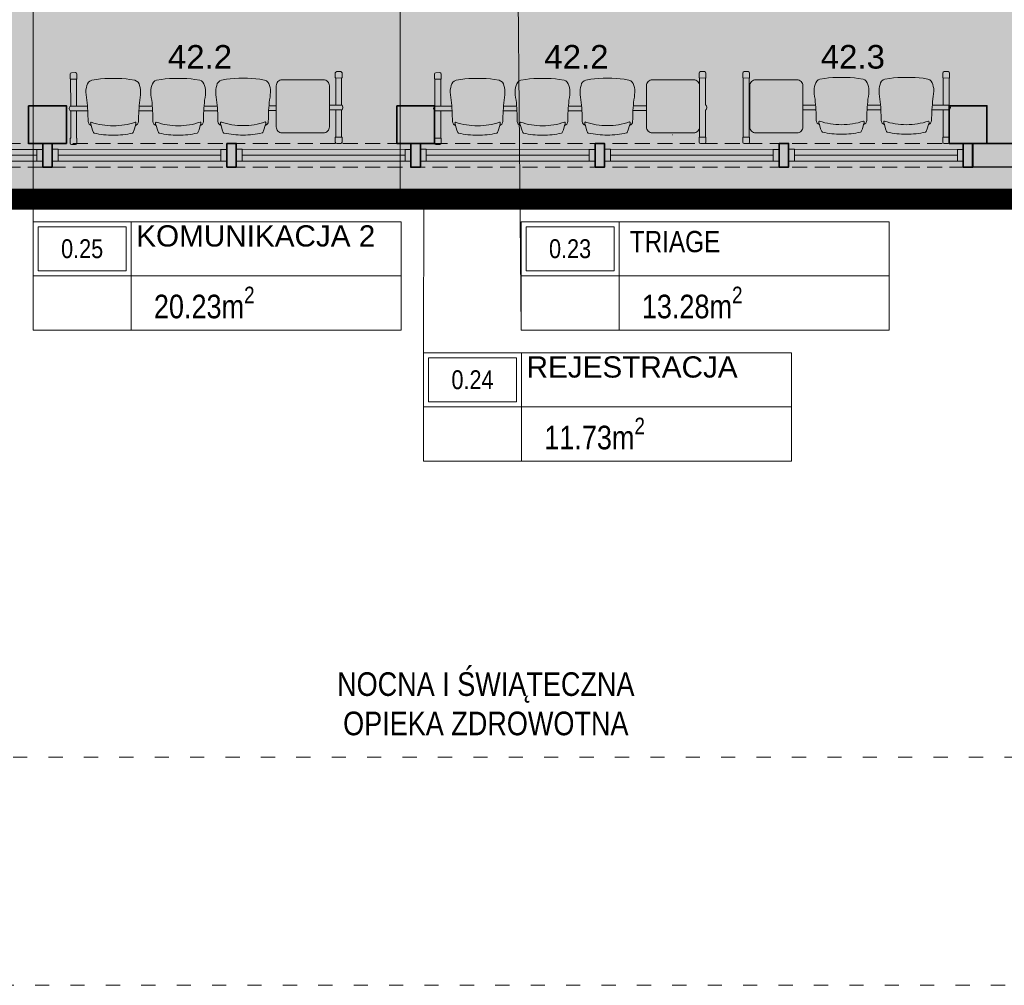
# Model space of a CAD drawing. Header units: millimetres. Extents: x -9409 to 0, y -5353 to 3057.
# Tile 73 of 256: x -6103 to -5268, y -4439 to -3621. Entities that reach past the tile are written whole.
import ezdxf

# ---------------------------------------------------------------- set-up
doc = ezdxf.new("R2010")
doc.units = ezdxf.units.MM
for name, pattern in [('ACAD_ISO02W100', [15, 12, -3]), ('ACAD_ISO03W100', [30, 12, -18]), ('DASHED', [19.05, 12.7, -6.35]), ('DASHED2', [0.375, 0.25, -0.125])]:
    doc.linetypes.add(name, pattern=pattern)
for name, color, linetype, lineweight in [('A-AREA-____-IDEN', 81, 'Continuous', 5), ('A-AREA-IDEN', 7, 'Continuous', 9), ('SQ_HATCH', 140, 'Continuous', 13), ('SQ_ISTN.Ściany', 140, 'Continuous', 35), ('SQ_Nadproża', 112, 'DASHED', 13), ('Sq_Okna', 170, 'Continuous', 9), ('SQ_Opisy', 7, 'Continuous', 18), ('SQ_PROJ.Ściany', 7, 'Continuous', 35), ('SQ_TECHNOLOGIA', 251, 'Continuous', 9), ('SQ_TECHNOLOGIA OPIS', 7, 'Continuous', 9), ('SQ_ZAKRES_OPRACOWANIA', 7, 'ACAD_ISO02W100', 20)]:
    doc.layers.add(name, color=color, linetype=linetype, lineweight=lineweight)
doc.layers.add('sq_sc.kurtynowa', color=4, linetype='Continuous')
doc.styles.add('ARIAL', font='arial.ttf')
doc.styles.add('Arial Narrow_2', font='ARIALN.TTF', dxfattribs={"height": 20})
doc.styles.get("Standard").update_dxf_attribs({"font": 'arial.ttf'})

# ---------------------------------------------------------------- blocks, each defined once
blk = doc.blocks.new('ET_pom_prokocim 1_200 - SZEROKA --4287470-__- 0_00 parter')
at = {"layer": 'A-AREA-____-IDEN'}
blk.add_line((2.943, 0.629), (2.943, -1.377), dxfattribs=at)
blk.add_wipeout([(-3.629, 2.634), (10, 2.634), (10, -1.377), (-3.629, -1.377)])
for p, q in [((-3.629, -1.377), (-3.629, 2.634)), ((-3.629, 2.634), (10, 2.634)), ((0, 0.629), (0, 2.634)), ((10, 2.634), (10, -1.377)), ((-3.629, 0.629), (0, 0.629)), ((0, 0.629), (0, -1.377)), ((10, 0.629), (0, 0.629)), ((10, -1.377), (-3.629, -1.377))]:
    blk.add_line(p, q, dxfattribs=at)
blk.add_lwpolyline([(-3.441, 0.817), (-0.188, 0.817), (-0.188, 2.446), (-3.441, 2.446)], close=True, dxfattribs=at)
blk = doc.blocks.new('stan projektowany')
at = {"layer": 'SQ_HATCH'}
h = blk.add_hatch(dxfattribs=at)
h.set_pattern_fill('ANGLE')
h.set_pattern_definition([(0, (-10464.962, 6233.929), (0, 6.985), [5.08, -1.905]), (90, (-10464.962, 6233.929), (-6.985, 4e-16), [5.08, -1.905])])
h.paths.add_polyline_path([(-15233.14, 8198.65), (-15198.14, 8198.65), (-15176.65, 8198.65), (-15176.65, 8216.15), (-15144.65, 8216.15), (-15144.65, 8147.15), (-15144.65, 7886.15), (-15144.65, 7837.15), (-15144.65, 7734.77), (-15104.65, 7734.77), (-15104.65, 10535.59), (-15737.65, 10535.59), (-15737.65, 10615.59), (-15789.65, 10615.59), (-16075.65, 10615.59), (-16075.65, 9587.27), (-16120.11, 9587.27), (-16120.11, 9436.61), (-16071.65, 9436.61), (-16071.65, 9307.59), (-16259.65, 9307.59), (-16259.65, 8898.65), (-16704.65, 8898.65), (-16704.65, 7768.15), (-16704.65, 7751.82), (-16685.57, 7751.82), (-16685.57, 7130.61), (-16718.15, 7131.63), (-16718.15, 7178.15), (-16999.65, 7178.15), (-16999.65, 7808.15), (-19394.65, 7808.15), (-19394.65, 6211.23), (-19462.48, 6211.23), (-19462.48, 5925.46), (-18509.26, 5925.46), (-18509.26, 6211.23), (-17103.03, 6223.02), (-17103.03, 5881.49), (-15104.65, 5873.27), (-15104.65, 7734.77), (-15144.65, 7734.77), (-15144.65, 7707.15), (-15176.65, 7707.15), (-15176.65, 7706.65), (-15176.65, 7706.65), (-15259.89, 7706.65), (-15259.87, 7706.75), (-15259.87, 7707.15), (-15292.71, 7707.15), (-15292.71, 7696.65), (-15292.7, 7696.65), (-15292.71, 7706.65), (-15297.71, 7706.65), (-15297.7, 7699.45, 0.414214), (-15297.4, 7699.15), (-15296.5, 7699.15, -0.414214), (-15296.2, 7698.85), (-15296.2, 7696.95, 0.527766), (-15295.86, 7696.59, -0.450501), (-15295.27, 7696.07, -0.414104), (-15295.79, 7695.54), (-15295.07, 7695.5), (-15295.79, 7695.54, -0.414323), (-15296.32, 7696.07, -0.409171), (-15295.87, 7696.65, -0.450389), (-15296.2, 7696.95), (-15296.2, 7698.85, 0.414214), (-15296.5, 7699.15), (-15297.4, 7699.15, -0.414214), (-15297.7, 7699.45), (-15297.71, 7706.65), (-15292.71, 7706.65), (-15292.71, 7707.15), (-15259.87, 7707.15), (-15259.87, 7734.77), (-15473.3, 7734.77), (-15473.3, 7771.14, -0.414214), (-15477.3, 7775.14, -1), (-15469.3, 7775.14, -0.414214), (-15473.3, 7771.14), (-15473.3, 7749.3), (-15457.7, 7749.3), (-15457.7, 7760.15), (-15457.96, 7760.19), (-15457.96, 7773.87), (-15457.96, 7787.54), (-15457.7, 7799.3), (-15457.7, 7787.58), (-15431.62, 7791.36, -0.038172), (-15427.99, 7791.64, -0.032853), (-15424.84, 7791.44, -0.057631), (-15419.72, 7790.17, -0.057695), (-15415.53, 7788.02, -0.068919), (-15411.87, 7784.77, -0.070278), (-15409.44, 7780.92, -0.066142), (-15408.18, 7776.69, -0.045653), (-15407.94, 7773.2, -0.032968), (-15408.15, 7770.68, -0.068737), (-15409.44, 7766.28, -0.070278), (-15411.87, 7762.43, -0.068919), (-15415.53, 7759.18, -0.057695), (-15419.72, 7757.03, -0.057631), (-15424.84, 7755.76, -0.032853), (-15427.99, 7755.56, -0.033182), (-15431.15, 7755.77), (-15457.7, 7760.15), (-15457.7, 7749.3), (-15473.3, 7749.3), (-15473.3, 7734.77), (-15259.87, 7734.77), (-15259.87, 7837.15), (-15259.9, 7837.15), (-15259.87, 7837.13), (-15176.65, 7837.15), (-15176.65, 7734.77), (-15144.65, 7734.77), (-15144.65, 7837.15), (-15144.65, 7886.15), (-15176.65, 7886.15), (-15176.65, 8147.15), (-15176.65, 8163.65), (-15198.14, 8163.65), (-15233.14, 8163.65)])
at = {"layer": 'SQ_HATCH', "linetype": 'ByBlock', "true_color": 0x939598}
for points in [[(-15144.65, 6251.23), (-15164.65, 6251.23), (-15164.65, 5928.73), (-15488.65, 5928.73), (-15488.65, 5938.73), (-15498.65, 5938.73), (-15500.65, 5938.73), (-15500.65, 5928.73), (-15748.13, 5928.72), (-15760.13, 5928.72), (-15760.13, 5923.73), (-15760.13, 5913.73), (-15760.13, 5908.73), (-15144.65, 5908.73)], [(-16528.13, 5960.72), (-16560.13, 5960.72), (-16560.13, 5928.72), (-16528.13, 5928.72)], [(-16216.13, 5960.72), (-16248.13, 5960.72), (-16248.13, 5928.72), (-16216.13, 5928.72)], [(-15748.13, 5960.72), (-15780.13, 5960.72), (-15780.13, 5928.72), (-15748.13, 5928.72)]]:
    blk.add_hatch(color=252, dxfattribs=at).paths.add_polyline_path(points)
at = {"layer": 'SQ_Nadproża'}
for p, q in [((-16655.93, 5928.72), (-15768.13, 5928.72)), ((-16655.93, 5908.72), (-15768.13, 5908.72))]:
    blk.add_line(p, q, dxfattribs=at)
at = {"layer": 'Sq_Okna'}
for p, q in [((-16655.93, 5923.72), (-16548.13, 5923.72)), ((-16650.89, 5918.72), (-16553.13, 5918.72)), ((-16540.13, 5923.73), (-16397.13, 5923.72)), ((-16535.13, 5918.73), (-16397.13, 5918.72)), ((-16384.13, 5923.73), (-16241.13, 5923.72)), ((-16379.13, 5918.73), (-16241.13, 5918.72)), ((-16228.13, 5923.73), (-16085.13, 5923.72)), ((-16223.13, 5918.73), (-16085.13, 5918.72)), ((-16072.13, 5923.73), (-15929.13, 5923.72)), ((-16067.13, 5918.73), (-15929.13, 5918.72)), ((-15916.13, 5923.73), (-15773.13, 5923.72)), ((-15911.13, 5918.73), (-15773.13, 5918.72)), ((-16548.13, 5913.72), (-16656.15, 5913.72)), ((-16397.13, 5913.72), (-16540.13, 5913.73)), ((-16241.13, 5913.72), (-16384.13, 5913.73)), ((-16085.13, 5913.72), (-16228.13, 5913.73)), ((-15929.13, 5913.72), (-16072.13, 5913.73)), ((-15773.13, 5913.72), (-15916.13, 5913.73))]:
    blk.add_line(p, q, dxfattribs=at)
for points in [[(-16548.13, 5913.72), (-16553.13, 5913.72), (-16553.13, 5923.72), (-16548.13, 5923.72), (-16548.13, 5913.72)], [(-16535.13, 5913.73), (-16540.13, 5913.73), (-16540.13, 5923.73), (-16535.13, 5923.73), (-16535.13, 5913.73)], [(-16392.13, 5913.72), (-16397.13, 5913.72), (-16397.13, 5923.72), (-16392.13, 5923.72), (-16392.13, 5913.72)], [(-16379.13, 5913.73), (-16384.13, 5913.73), (-16384.13, 5923.73), (-16379.13, 5923.73), (-16379.13, 5913.73)], [(-16236.13, 5913.72), (-16241.13, 5913.72), (-16241.13, 5923.72), (-16236.13, 5923.72), (-16236.13, 5913.72)], [(-16223.13, 5913.73), (-16228.13, 5913.73), (-16228.13, 5923.73), (-16223.13, 5923.73), (-16223.13, 5913.73)], [(-16080.13, 5913.72), (-16085.13, 5913.72), (-16085.13, 5923.72), (-16080.13, 5923.72), (-16080.13, 5913.72)], [(-16067.13, 5913.73), (-16072.13, 5913.73), (-16072.13, 5923.73), (-16067.13, 5923.73), (-16067.13, 5913.73)], [(-15924.13, 5913.72), (-15929.13, 5913.72), (-15929.13, 5923.72), (-15924.13, 5923.72), (-15924.13, 5913.72)], [(-15911.13, 5913.73), (-15916.13, 5913.73), (-15916.13, 5923.73), (-15911.13, 5923.73), (-15911.13, 5913.73)], [(-15768.13, 5913.72), (-15773.13, 5913.72), (-15773.13, 5923.72), (-15768.13, 5923.72), (-15768.13, 5913.72)]]:
    blk.add_lwpolyline(points, dxfattribs=at)
at = {"layer": 'SQ_PROJ.Ściany', "lineweight": 30}
blk.add_lwpolyline([(-15144.65, 6251.23), (-15144.65, 5908.73), (-15760.15, 5908.73), (-15760.15, 5928.72)], dxfattribs=at)
at = {"layer": 'SQ_PROJ.Ściany'}
for points in [[(-16560.13, 5960.72), (-16528.13, 5960.72), (-16528.13, 5928.72), (-16560.13, 5928.72)], [(-16248.13, 5960.72), (-16216.13, 5960.72), (-16216.13, 5928.72), (-16248.13, 5928.72)], [(-15780.13, 5960.72), (-15748.13, 5960.72), (-15748.13, 5928.72), (-15780.13, 5928.72)], [(-15748.13, 5960.72), (-15780.13, 5960.72), (-15780.13, 5928.72), (-15748.13, 5928.72)], [(-16548.13, 5928.72), (-16540.13, 5928.72), (-16540.13, 5908.72), (-16548.13, 5908.72)], [(-16392.13, 5928.72), (-16384.13, 5928.72), (-16384.13, 5908.72), (-16392.13, 5908.72)], [(-16236.13, 5928.72), (-16228.13, 5928.72), (-16228.13, 5908.72), (-16236.13, 5908.72)], [(-16080.13, 5928.72), (-16072.13, 5928.72), (-16072.13, 5908.72), (-16080.13, 5908.72)], [(-15924.13, 5928.72), (-15916.13, 5928.72), (-15916.13, 5908.72), (-15924.13, 5908.72)], [(-15768.13, 5928.72), (-15760.13, 5928.72), (-15760.13, 5908.72), (-15768.13, 5908.72)]]:
    blk.add_lwpolyline(points, close=True, dxfattribs=at)
blk.add_lwpolyline([(-15500.65, 5928.73), (-15748.13, 5928.72)], dxfattribs=at)
at = {"layer": 'sq_sc.kurtynowa'}
for p in [(-16544.13, 5908.72), (-16388.13, 5908.72), (-16232.13, 5908.72), (-16076.13, 5908.72), (-15920.13, 5908.72), (-15764.13, 5908.72)]:
    blk.add_point(p, dxfattribs=at)
at = {"layer": 'SQ_ZAKRES_OPRACOWANIA', "color": 251, "linetype": 'DASHED2', "ltscale": 100, "true_color": 0x636466, "const_width": 18}
blk.add_lwpolyline([(-15104.65, 10541.71), (-15104.65, 7946.16), (-14458.39, 7942.46), (-14458.39, 5881.49), (-17103.03, 5881.49), (-17103.03, 6223.02), (-18509.26, 6211.23), (-18509.26, 5925.46), (-19462.48, 5925.46), (-19462.48, 6211.23), (-19394.65, 6211.23), (-19394.65, 7808.15), (-16999.65, 7808.15), (-16999.65, 7178.15), (-16704.65, 7178.15), (-16704.65, 7768.15), (-16704.65, 8898.65), (-16259.65, 8898.65), (-16259.65, 9307.59), (-16071.65, 9307.59), (-16071.65, 9436.61)], dxfattribs=at)
blk = doc.blocks.new('ławki 3 osobowe')
at = {"layer": 'SQ_TECHNOLOGIA'}
for p, q in [((79.43, 3855.43), (84.33, 3855.45)), ((101.39, 3855.17), (97.29, 3854.44)), ((104.64, 3855.53), (101.39, 3855.17)), ((108.25, 3855.8), (104.64, 3855.53)), ((111.9, 3855.95), (108.25, 3855.8)), ((115.54, 3855.94), (111.9, 3855.95)), ((115.55, 3855.94), (119.19, 3855.95)), ((119.19, 3855.95), (122.84, 3855.81)), ((122.84, 3855.81), (126.46, 3855.54)), ((126.46, 3855.54), (129.71, 3855.18)), ((129.71, 3855.18), (133.8, 3854.44)), ((156.39, 3855.18), (152.29, 3854.45)), ((159.64, 3855.54), (156.39, 3855.18)), ((163.25, 3855.82), (159.64, 3855.54)), ((166.9, 3855.96), (163.25, 3855.82)), ((170.54, 3855.95), (166.9, 3855.96)), ((170.55, 3855.95), (174.19, 3855.96)), ((174.19, 3855.96), (177.84, 3855.82)), ((177.84, 3855.82), (181.46, 3855.55)), ((181.46, 3855.55), (184.71, 3855.19)), ((184.71, 3855.19), (188.8, 3854.45)), ((211.39, 3855.31), (207.3, 3854.57)), ((214.64, 3855.67), (211.39, 3855.31)), ((218.26, 3855.94), (214.64, 3855.67)), ((221.91, 3856.09), (218.26, 3855.94)), ((225.55, 3856.07), (221.91, 3856.09)), ((225.56, 3856.07), (229.2, 3856.09)), ((229.2, 3856.09), (232.85, 3855.95)), ((232.85, 3855.95), (236.46, 3855.68)), ((236.46, 3855.68), (239.72, 3855.32)), ((239.72, 3855.32), (243.81, 3854.58)), ((308.58, 3856.34), (303.68, 3856.35)), ((92.42, 3846.44), (92.74, 3848.24)), ((93.2, 3849.9), (92.74, 3848.24)), ((137.9, 3849.91), (138.35, 3848.25)), ((138.68, 3846.45), (138.35, 3848.25)), ((147.42, 3846.45), (147.74, 3848.25)), ((148.2, 3849.91), (147.74, 3848.25)), ((192.9, 3849.92), (193.35, 3848.26)), ((193.68, 3846.46), (193.35, 3848.26)), ((202.42, 3846.58), (202.75, 3848.38)), ((203.21, 3850.04), (202.75, 3848.38)), ((247.9, 3850.05), (248.36, 3848.39)), ((248.69, 3846.59), (248.36, 3848.39)), ((79.44, 3828.43), (79.44, 3832.41)), ((95.95, 3816.47), (96.85, 3816.01)), ((96.85, 3816.01), (97.89, 3812.27)), ((134.26, 3816.01), (133.22, 3812.28)), ((135.16, 3816.47), (134.26, 3816.01)), ((150.95, 3816.48), (151.85, 3816.02)), ((151.85, 3816.02), (152.89, 3812.28)), ((189.26, 3816.02), (188.22, 3812.29)), ((190.16, 3816.48), (189.26, 3816.02)), ((205.96, 3816.6), (206.86, 3816.14)), ((206.86, 3816.14), (207.9, 3812.41)), ((244.26, 3816.15), (243.23, 3812.42)), ((245.16, 3816.61), (244.26, 3816.15)), ((84.34, 3805.41), (79.31, 3805.38)), ((97.89, 3812.27), (98.78, 3810.06)), ((115.6, 3807.86), (115.51, 3807.86)), ((133.22, 3812.28), (132.33, 3810.06)), ((152.89, 3812.28), (153.78, 3810.07)), ((170.6, 3807.87), (170.51, 3807.87)), ((188.22, 3812.29), (187.33, 3810.07)), ((207.9, 3812.41), (208.79, 3810.2)), ((225.61, 3807.99), (225.52, 3807.99)), ((243.23, 3812.42), (242.34, 3810.2)), ((280.62, 3808.12), (280.52, 3808.12)), ((303.69, 3806.31), (308.72, 3806.29))]:
    blk.add_line(p, q, dxfattribs=at)
for points in [[(78.22, 3830.43), (78.22, 3830.76), (78.92, 3832.42), (79.44, 3832.42), (79.43, 3855.43), (79.17, 3855.51), (79.01, 3855.66), (79.02, 3859.75, -0.361625), (80.17, 3860.86), (83.57, 3860.87, -0.365139), (84.73, 3859.73), (84.74, 3855.66), (84.58, 3855.51), (84.33, 3855.45), (84.34, 3832.41)], [(309.81, 3831.34), (309.81, 3831.67), (309.1, 3833.33), (308.58, 3833.33), (308.58, 3856.34), (308.85, 3856.42), (309, 3856.57), (308.99, 3860.66, 0.361625), (307.84, 3861.77), (304.44, 3861.77, 0.365139), (303.28, 3860.64), (303.28, 3856.57), (303.44, 3856.42), (303.68, 3856.35), (303.68, 3833.31)], [(78.22, 3830.42), (78.22, 3830.09), (78.92, 3828.43), (79.44, 3828.43), (79.44, 3805.42), (79.18, 3805.34), (79.02, 3805.19), (79.03, 3801.1, 0.361625), (80.18, 3799.99), (83.58, 3799.99, 0.365139), (84.74, 3801.12), (84.75, 3805.19), (84.59, 3805.34), (84.34, 3805.41), (84.34, 3828.43)], [(309.81, 3831.33), (309.81, 3831), (309.1, 3829.33), (308.59, 3829.33), (308.59, 3806.33), (308.86, 3806.25), (309.01, 3806.1), (309, 3802.01, -0.361625), (307.85, 3800.89), (304.45, 3800.89, -0.365139), (303.29, 3802.03), (303.29, 3806.1), (303.45, 3806.25), (303.69, 3806.31), (303.68, 3829.33)], [(96.85, 3816.01, -0.297014), (94.18, 3819.41)], [(96.85, 3816.01), (96.41, 3817.41, -0.155813), (96.42, 3818.48), (96.5, 3818.71), (96.59, 3818.83, -0.349321), (96.91, 3818.92, 0.081607), (115.53, 3815.88)], [(134.26, 3816.01), (134.7, 3817.42, 0.155813), (134.69, 3818.48), (134.61, 3818.72), (134.52, 3818.83, 0.349321), (134.2, 3818.92, -0.081607), (115.57, 3815.88)], [(134.26, 3816.01, 0.297014), (136.93, 3819.42)], [(151.85, 3816.02, -0.297014), (149.18, 3819.42)], [(151.85, 3816.02), (151.41, 3817.42, -0.155813), (151.42, 3818.49), (151.5, 3818.72), (151.59, 3818.84, -0.349321), (151.91, 3818.93, 0.081607), (170.53, 3815.89)], [(189.26, 3816.02), (189.7, 3817.43, 0.155813), (189.69, 3818.49), (189.61, 3818.73), (189.52, 3818.84, 0.349321), (189.2, 3818.93, -0.081607), (170.57, 3815.89)], [(189.26, 3816.02, 0.297014), (191.93, 3819.43)], [(206.86, 3816.14, -0.297014), (204.19, 3819.55)], [(206.86, 3816.14), (206.42, 3817.55, -0.155813), (206.42, 3818.61), (206.51, 3818.85), (206.6, 3818.96, -0.349321), (206.92, 3819.05, 0.081607), (225.54, 3816.02)], [(244.26, 3816.15), (244.7, 3817.56, 0.155813), (244.7, 3818.62), (244.61, 3818.85), (244.52, 3818.97, 0.349321), (244.2, 3819.06, -0.081607), (225.58, 3816.02)], [(244.26, 3816.15, 0.297014), (246.93, 3819.56)]]:
    blk.add_lwpolyline(points, format="xyb", dxfattribs=at)
blk.add_lwpolyline([(258.64, 3814.83), (258.64, 3849.83, -0.414214), (263.64, 3854.83), (298.64, 3854.84, -0.414214), (303.64, 3849.84), (303.64, 3814.84, -0.414214), (298.64, 3809.84), (263.64, 3809.83, -0.414214)], format="xyb", close=True, dxfattribs=at)
for points in [[(93.63, 3832.41), (79.44, 3832.41)], [(148.63, 3832.42), (137.48, 3832.42)], [(203.63, 3832.55), (192.48, 3832.54)], [(258.64, 3832.67), (247.49, 3832.67)], [(79.44, 3828.43), (93.9, 3828.43)], [(137.2, 3828.44), (148.9, 3828.44)], [(192.21, 3828.56), (203.91, 3828.57)], [(247.22, 3828.69), (258.64, 3828.69)]]:
    blk.add_lwpolyline(points, dxfattribs=at)
for centre, radius, start, end in [((129.04, 3844.98), 36.65, 177.7184, 191.53454), ((98.69, 3849.06), 5.56, 104.59755, 171.24916), ((132.4, 3849.06), 5.56, 8.77261, 75.42422), ((102.06, 3844.98), 36.65, 348.48723, 2.30337), ((184.04, 3844.99), 36.65, 177.7184, 191.53454), ((153.69, 3849.07), 5.56, 104.59755, 171.24916), ((187.4, 3849.08), 5.56, 8.77261, 75.42422), ((157.06, 3844.99), 36.65, 348.48723, 2.30337), ((239.04, 3845.12), 36.65, 177.7184, 191.53454), ((208.7, 3849.2), 5.56, 104.59755, 171.24916), ((242.41, 3849.2), 5.56, 8.77261, 75.42422), ((212.07, 3845.12), 36.65, 348.48723, 2.30337), ((-81.8, 3818.4), 175.99, 0.32802, 6.27967), ((312.91, 3818.48), 175.99, 173.7421, 179.69375), ((-26.8, 3818.41), 175.99, 0.32802, 6.27967), ((367.91, 3818.49), 175.99, 173.7421, 179.69375), ((28.2, 3818.54), 175.99, 0.32802, 6.27967), ((422.92, 3818.62), 175.99, 173.7421, 179.69375), ((99.68, 3810.56), 1.03, 209.1863, 251.22411), ((115.07, 3880.2), 72.34, 257.44861, 270.34577), ((116.01, 3880.2), 72.34, 269.676, 282.57316), ((131.43, 3810.57), 1.03, 288.79766, 330.83547), ((154.68, 3810.57), 1.03, 209.1863, 251.22411), ((170.07, 3880.21), 72.34, 257.44861, 270.34577), ((171.01, 3880.21), 72.34, 269.676, 282.57316), ((186.43, 3810.58), 1.03, 288.79766, 330.83547), ((209.69, 3810.7), 1.03, 209.1863, 251.22411), ((225.08, 3880.34), 72.34, 257.44861, 270.34577), ((226.02, 3880.34), 72.34, 269.676, 282.57316), ((241.43, 3810.71), 1.03, 288.79766, 330.83547)]:
    blk.add_arc(centre, radius, start, end, dxfattribs=at)
blk = doc.blocks.new('ławka 3 osobowa')
at = {"layer": 'SQ_TECHNOLOGIA'}
for p, q in [((-229.3, 3855.43), (-224.39, 3855.45)), ((-207.34, 3855.17), (-211.44, 3854.44)), ((-204.09, 3855.53), (-207.34, 3855.17)), ((-200.48, 3855.8), (-204.09, 3855.53)), ((-196.83, 3855.95), (-200.48, 3855.8)), ((-193.19, 3855.94), (-196.83, 3855.95)), ((-193.18, 3855.94), (-189.54, 3855.95)), ((-189.54, 3855.95), (-185.88, 3855.81)), ((-185.88, 3855.81), (-182.27, 3855.54)), ((-182.27, 3855.54), (-179.02, 3855.18)), ((-179.02, 3855.18), (-174.93, 3854.44)), ((-152.34, 3855.18), (-156.44, 3854.45)), ((-149.09, 3855.54), (-152.34, 3855.18)), ((-145.48, 3855.82), (-149.09, 3855.54)), ((-141.83, 3855.96), (-145.48, 3855.82)), ((-138.19, 3855.95), (-141.83, 3855.96)), ((-138.18, 3855.95), (-134.54, 3855.96)), ((-134.54, 3855.96), (-130.88, 3855.82)), ((-130.88, 3855.82), (-127.27, 3855.55)), ((-127.27, 3855.55), (-124.02, 3855.19)), ((-124.02, 3855.19), (-119.93, 3854.45)), ((-97.34, 3855.31), (-101.43, 3854.57)), ((-94.09, 3855.67), (-97.34, 3855.31)), ((-90.47, 3855.94), (-94.09, 3855.67)), ((-86.82, 3856.09), (-90.47, 3855.94)), ((-83.18, 3856.07), (-86.82, 3856.09)), ((-83.17, 3856.07), (-79.53, 3856.09)), ((-79.53, 3856.09), (-75.88, 3855.95)), ((-75.88, 3855.95), (-72.26, 3855.68)), ((-72.26, 3855.68), (-69.01, 3855.32)), ((-69.01, 3855.32), (-64.92, 3854.58)), ((0.26, 3856.34), (-4.64, 3856.35)), ((-216.31, 3846.44), (-215.98, 3848.24)), ((-215.53, 3849.9), (-215.98, 3848.24)), ((-170.83, 3849.91), (-170.38, 3848.25)), ((-170.05, 3846.45), (-170.38, 3848.25)), ((-161.31, 3846.45), (-160.98, 3848.25)), ((-160.53, 3849.91), (-160.98, 3848.25)), ((-115.83, 3849.92), (-115.38, 3848.26)), ((-115.05, 3846.46), (-115.38, 3848.26)), ((-106.3, 3846.58), (-105.98, 3848.38)), ((-105.52, 3850.04), (-105.98, 3848.38)), ((-60.83, 3850.05), (-60.37, 3848.39)), ((-60.04, 3846.59), (-60.37, 3848.39)), ((-212.78, 3816.47), (-211.88, 3816.01)), ((-211.88, 3816.01), (-210.84, 3812.27)), ((-174.47, 3816.01), (-175.51, 3812.28)), ((-173.57, 3816.47), (-174.47, 3816.01)), ((-157.78, 3816.48), (-156.88, 3816.02)), ((-156.88, 3816.02), (-155.84, 3812.28)), ((-119.47, 3816.02), (-120.51, 3812.29)), ((-118.57, 3816.48), (-119.47, 3816.02)), ((-102.77, 3816.6), (-101.87, 3816.14)), ((-101.87, 3816.14), (-100.83, 3812.41)), ((-64.46, 3816.15), (-65.5, 3812.42)), ((-63.56, 3816.61), (-64.46, 3816.15)), ((-210.84, 3812.27), (-209.95, 3810.06)), ((-175.51, 3812.28), (-176.4, 3810.06)), ((-155.84, 3812.28), (-154.95, 3810.07)), ((-120.51, 3812.29), (-121.4, 3810.07)), ((-100.83, 3812.41), (-99.94, 3810.2)), ((-65.5, 3812.42), (-66.39, 3810.2)), ((-4.63, 3806.31), (0.4, 3806.29))]:
    blk.add_line(p, q, dxfattribs=at)
for points in [[(-230.51, 3830.43), (-230.51, 3830.76), (-229.8, 3832.42), (-229.29, 3832.42), (-229.3, 3855.43), (-229.56, 3855.51), (-229.72, 3855.66), (-229.71, 3859.75, -0.361625), (-228.56, 3860.86), (-225.16, 3860.87, -0.365139), (-224, 3859.73), (-223.99, 3855.66), (-224.15, 3855.51), (-224.39, 3855.45), (-224.39, 3832.41)], [(1.48, 3831.34), (1.48, 3831.67), (0.78, 3833.31), (0.26, 3833.31), (0.26, 3856.34), (0.52, 3856.42), (0.68, 3856.57), (0.67, 3860.66, 0.361625), (-0.48, 3861.77), (-3.88, 3861.77, 0.365139), (-5.04, 3860.64), (-5.04, 3856.57), (-4.89, 3856.42), (-4.64, 3856.35), (-4.64, 3833.31)], [(-230.51, 3830.42), (-230.51, 3830.09), (-229.8, 3828.43), (-229.29, 3828.43), (-229.29, 3805.42), (-229.55, 3805.34), (-229.71, 3805.19), (-229.7, 3801.1, 0.361625), (-228.55, 3799.99), (-225.15, 3799.99, 0.365139), (-223.98, 3801.12), (-223.98, 3805.19), (-224.14, 3805.34), (-224.38, 3805.41), (-224.39, 3828.43)], [(1.48, 3831.33), (1.48, 3831), (0.78, 3829.33), (0.26, 3829.33), (0.27, 3806.33), (0.53, 3806.25), (0.69, 3806.1), (0.68, 3802.01, -0.361625), (-0.47, 3800.89), (-3.87, 3800.89, -0.365139), (-5.03, 3802.03), (-5.04, 3806.1), (-4.88, 3806.25), (-4.63, 3806.31), (-4.64, 3829.33)], [(-211.88, 3816.01, -0.297014), (-214.55, 3819.41)], [(-211.88, 3816.01), (-212.32, 3817.41, -0.155813), (-212.31, 3818.48), (-212.23, 3818.71), (-212.14, 3818.83, -0.349321), (-211.82, 3818.92, 0.081607), (-193.19, 3815.88)], [(-174.47, 3816.01), (-174.03, 3817.42, 0.155813), (-174.04, 3818.48), (-174.12, 3818.72), (-174.21, 3818.83, 0.349321), (-174.53, 3818.92, -0.081607), (-193.15, 3815.88)], [(-174.47, 3816.01, 0.297014), (-171.8, 3819.42)], [(-156.88, 3816.02, -0.297014), (-159.55, 3819.42)], [(-156.88, 3816.02), (-157.32, 3817.42, -0.155813), (-157.31, 3818.49), (-157.23, 3818.72), (-157.14, 3818.84, -0.349321), (-156.82, 3818.93, 0.081607), (-138.19, 3815.89)], [(-119.47, 3816.02), (-119.03, 3817.43, 0.155813), (-119.04, 3818.49), (-119.12, 3818.73), (-119.21, 3818.84, 0.349321), (-119.53, 3818.93, -0.081607), (-138.15, 3815.89)], [(-119.47, 3816.02, 0.297014), (-116.8, 3819.43)], [(-101.87, 3816.14, -0.297014), (-104.54, 3819.55)], [(-101.87, 3816.14), (-102.31, 3817.55, -0.155813), (-102.31, 3818.61), (-102.22, 3818.85), (-102.13, 3818.96, -0.349321), (-101.81, 3819.05, 0.081607), (-83.19, 3816.02)], [(-64.46, 3816.15), (-64.02, 3817.56, 0.155813), (-64.03, 3818.62), (-64.12, 3818.85), (-64.21, 3818.97, 0.349321), (-64.52, 3819.06, -0.081607), (-83.15, 3816.02)], [(-64.46, 3816.15, 0.297014), (-61.8, 3819.56)]]:
    blk.add_lwpolyline(points, format="xyb", dxfattribs=at)
blk.add_lwpolyline([(-55.09, 3814.83), (-55.09, 3849.83, -0.414214), (-50.09, 3854.83), (-15.09, 3854.84, -0.414214), (-10.09, 3849.84), (-10.09, 3814.84, -0.414214), (-15.08, 3809.84), (-50.08, 3809.83, -0.414214)], format="xyb", close=True, dxfattribs=at)
for points in [[(-215.1, 3832.41), (-229.29, 3832.41)], [(-160.1, 3832.42), (-171.25, 3832.42)], [(-105.1, 3832.55), (-116.25, 3832.54)], [(-55.09, 3832.67), (-61.24, 3832.67)], [(0.78, 3833.31), (-10.09, 3833.31)], [(-229.29, 3828.43), (-214.83, 3828.43)], [(-171.52, 3828.44), (-159.83, 3828.44)], [(-116.52, 3828.56), (-104.82, 3828.57)], [(-61.51, 3828.69), (-55.09, 3828.69)], [(0.78, 3829.33), (-10.09, 3829.33)], [(-9.64, 3829.33), (-9.64, 3829.33)]]:
    blk.add_lwpolyline(points, dxfattribs=at)
for centre, radius, start, end in [((-179.69, 3844.98), 36.65, 177.7184, 191.53454), ((-210.04, 3849.06), 5.56, 104.59755, 171.24916), ((-176.33, 3849.06), 5.56, 8.77261, 75.42422), ((-206.67, 3844.98), 36.65, 348.48723, 2.30337), ((-124.69, 3844.99), 36.65, 177.7184, 191.53454), ((-155.04, 3849.07), 5.56, 104.59755, 171.24916), ((-121.33, 3849.08), 5.56, 8.77261, 75.42422), ((-151.67, 3844.99), 36.65, 348.48723, 2.30337), ((-69.68, 3845.12), 36.65, 177.7184, 191.53454), ((-100.03, 3849.2), 5.56, 104.59755, 171.24916), ((-66.32, 3849.2), 5.56, 8.77261, 75.42422), ((-96.66, 3845.12), 36.65, 348.48723, 2.30337), ((-390.53, 3818.4), 175.99, 0.32802, 6.27967), ((4.18, 3818.48), 175.99, 173.7421, 179.69375), ((-335.53, 3818.41), 175.99, 0.32802, 6.27967), ((59.18, 3818.49), 175.99, 173.7421, 179.69375), ((-280.53, 3818.54), 175.99, 0.32802, 6.27967), ((114.19, 3818.62), 175.99, 173.7421, 179.69375), ((-209.04, 3810.56), 1.03, 209.1863, 251.22411), ((-193.66, 3880.2), 72.34, 257.44861, 270.34577), ((-192.72, 3880.2), 72.34, 269.676, 282.57316), ((-177.3, 3810.57), 1.03, 288.79766, 330.83547), ((-154.04, 3810.57), 1.03, 209.1863, 251.22411), ((-138.66, 3880.21), 72.34, 257.44861, 270.34577), ((-137.72, 3880.21), 72.34, 269.676, 282.57316), ((-122.3, 3810.58), 1.03, 288.79766, 330.83547), ((-99.04, 3810.7), 1.03, 209.1863, 251.22411), ((-83.65, 3880.34), 72.34, 257.44861, 270.34577), ((-82.71, 3880.34), 72.34, 269.676, 282.57316), ((-67.3, 3810.71), 1.03, 288.79766, 330.83547)]:
    blk.add_arc(centre, radius, start, end, dxfattribs=at)
blk = doc.blocks.new('WYPOSAŻENIE')
at = {"layer": 'SQ_TECHNOLOGIA'}
for p, q in [((7681.25, -3670.12), (7676.34, -3670.11)), ((7745.45, -3670.41), (7741.35, -3671.14)), ((7748.7, -3670.05), (7745.45, -3670.41)), ((7752.31, -3669.78), (7748.7, -3670.05)), ((7755.96, -3669.63), (7752.31, -3669.78)), ((7759.6, -3669.64), (7755.96, -3669.63)), ((7759.61, -3669.64), (7763.25, -3669.63)), ((7763.25, -3669.63), (7766.91, -3669.77)), ((7766.91, -3669.77), (7770.52, -3670.04)), ((7770.52, -3670.04), (7773.77, -3670.4)), ((7773.77, -3670.4), (7777.86, -3671.14)), ((7800.45, -3670.4), (7796.35, -3671.13)), ((7803.7, -3670.03), (7800.45, -3670.4)), ((7807.31, -3669.76), (7803.7, -3670.03)), ((7810.96, -3669.62), (7807.31, -3669.76)), ((7814.6, -3669.63), (7810.96, -3669.62)), ((7814.61, -3669.63), (7818.25, -3669.62)), ((7818.25, -3669.62), (7821.91, -3669.76)), ((7821.91, -3669.76), (7825.52, -3670.03)), ((7825.52, -3670.03), (7828.77, -3670.39)), ((7828.77, -3670.39), (7832.86, -3671.13)), ((7850.73, -3670.12), (7845.82, -3670.11)), ((7736.48, -3679.14), (7736.81, -3677.34)), ((7737.26, -3675.68), (7736.81, -3677.34)), ((7781.96, -3675.67), (7782.41, -3677.33)), ((7782.74, -3679.13), (7782.41, -3677.33)), ((7791.48, -3679.13), (7791.81, -3677.33)), ((7792.26, -3675.67), (7791.81, -3677.33)), ((7836.96, -3675.66), (7837.41, -3677.32)), ((7837.74, -3679.12), (7837.41, -3677.32)), ((7850.73, -3697.13), (7850.72, -3693.15)), ((7740.01, -3709.11), (7740.91, -3709.57)), ((7740.91, -3709.57), (7741.95, -3713.31)), ((7778.32, -3709.57), (7777.28, -3713.3)), ((7779.22, -3709.11), (7778.32, -3709.57)), ((7795.01, -3709.1), (7795.91, -3709.56)), ((7795.91, -3709.56), (7796.95, -3713.3)), ((7833.32, -3709.56), (7832.28, -3713.29)), ((7834.22, -3709.1), (7833.32, -3709.56)), ((7676.35, -3720.15), (7681.39, -3720.18)), ((7741.95, -3713.31), (7742.84, -3715.52)), ((7759.57, -3717.72), (7759.66, -3717.72)), ((7777.28, -3713.3), (7776.39, -3715.52)), ((7796.95, -3713.3), (7797.84, -3715.51)), ((7814.57, -3717.71), (7814.66, -3717.71)), ((7832.28, -3713.29), (7831.39, -3715.5)), ((7845.83, -3720.15), (7850.87, -3720.18))]:
    blk.add_line(p, q, dxfattribs=at)
for points in [[(7681.25, -3697.13), (7681.25, -3670.12), (7681.51, -3670.05), (7681.66, -3669.9), (7681.65, -3665.8, 0.361625), (7680.5, -3664.69), (7677.1, -3664.69, 0.365139), (7675.94, -3665.83), (7675.94, -3669.9), (7676.1, -3670.05), (7676.34, -3670.11), (7676.35, -3697.13)], [(7851.95, -3695.13), (7851.95, -3694.79), (7851.24, -3693.13), (7850.73, -3693.13), (7850.73, -3670.12), (7850.99, -3670.05), (7851.14, -3669.9), (7851.13, -3665.8, 0.361625), (7849.98, -3664.69), (7846.58, -3664.69, 0.365139), (7845.42, -3665.83), (7845.42, -3669.9), (7845.58, -3670.05), (7845.82, -3670.11), (7845.82, -3693.15)], [(7851.95, -3695.13), (7851.95, -3695.47), (7851.24, -3697.13), (7850.73, -3697.13), (7850.73, -3720.14), (7851, -3720.21), (7851.15, -3720.36), (7851.15, -3724.46, -0.361625), (7849.99, -3725.57), (7846.59, -3725.57, -0.365139), (7845.43, -3724.44), (7845.43, -3720.37), (7845.59, -3720.22), (7845.83, -3720.15), (7845.83, -3697.13)], [(7681.25, -3697.13), (7681.25, -3720.14), (7681.52, -3720.21), (7681.67, -3720.36), (7681.67, -3724.46, -0.361625), (7680.51, -3725.57), (7677.11, -3725.57, -0.365139), (7675.95, -3724.44), (7675.95, -3720.37), (7676.11, -3720.22), (7676.35, -3720.15), (7676.35, -3697.13)], [(7740.91, -3709.57, -0.297014), (7738.24, -3706.17)], [(7740.91, -3709.57), (7740.47, -3708.17, -0.155813), (7740.48, -3707.1), (7740.56, -3706.87), (7740.65, -3706.75, -0.349321), (7740.97, -3706.66, 0.081607), (7759.6, -3709.7)], [(7778.32, -3709.57), (7778.76, -3708.16, 0.155813), (7778.75, -3707.1), (7778.67, -3706.86), (7778.58, -3706.75, 0.349321), (7778.26, -3706.66, -0.081607), (7759.63, -3709.7)], [(7778.32, -3709.57, 0.297014), (7780.99, -3706.16)], [(7795.91, -3709.56, -0.297014), (7793.24, -3706.16)], [(7795.91, -3709.56), (7795.47, -3708.16, -0.155813), (7795.48, -3707.09), (7795.56, -3706.86), (7795.65, -3706.74, -0.349321), (7795.97, -3706.65, 0.081607), (7814.6, -3709.69)], [(7833.32, -3709.56), (7833.76, -3708.15, 0.155813), (7833.75, -3707.09), (7833.67, -3706.85), (7833.58, -3706.74, 0.349321), (7833.26, -3706.65, -0.081607), (7814.63, -3709.69)], [(7833.32, -3709.56, 0.297014), (7835.99, -3706.15)]]:
    blk.add_lwpolyline(points, format="xyb", dxfattribs=at)
blk.add_lwpolyline([(7681.95, -3711.63), (7681.94, -3676.63, -0.414214), (7686.94, -3671.63), (7721.94, -3671.63, -0.414214), (7726.94, -3676.62), (7726.95, -3711.62, -0.414214), (7721.95, -3716.63), (7686.95, -3716.63, -0.414214)], format="xyb", close=True, dxfattribs=at)
for points in [[(7737.69, -3693.17), (7726.54, -3693.17)], [(7792.69, -3693.16), (7781.54, -3693.16)], [(7836.27, -3697.13), (7850.73, -3697.13), (7850.73, -3693.15), (7836.54, -3693.15)], [(7726.95, -3697.15), (7737.96, -3697.15)], [(7781.27, -3697.14), (7792.96, -3697.14)]]:
    blk.add_lwpolyline(points, dxfattribs=at)
for centre, radius, start, end in [((7742.75, -3676.52), 5.56, 104.59755, 171.24916), ((7776.46, -3676.52), 5.56, 8.77261, 75.42422), ((7797.75, -3676.51), 5.56, 104.59755, 171.24916), ((7831.46, -3676.5), 5.56, 8.77261, 75.42422), ((7773.1, -3680.6), 36.65, 177.7184, 191.53454), ((7746.12, -3680.6), 36.65, 348.48723, 2.30337), ((7828.1, -3680.59), 36.65, 177.7184, 191.53454), ((7801.12, -3680.59), 36.65, 348.48723, 2.30337), ((7562.26, -3707.18), 175.99, 0.32802, 6.27967), ((7956.97, -3707.1), 175.99, 173.7421, 179.69375), ((7617.26, -3707.17), 175.99, 0.32802, 6.27967), ((8011.97, -3707.09), 175.99, 173.7421, 179.69375), ((7743.75, -3715.02), 1.03, 209.1863, 251.22411), ((7759.13, -3645.38), 72.34, 257.44861, 270.34577), ((7760.07, -3645.38), 72.34, 269.676, 282.57316), ((7775.49, -3715.01), 1.03, 288.79766, 330.83547), ((7798.75, -3715.01), 1.03, 209.1863, 251.22411), ((7814.13, -3645.37), 72.34, 257.44861, 270.34577), ((7815.07, -3645.37), 72.34, 269.676, 282.57316), ((7830.49, -3715), 1.03, 288.79766, 330.83547)]:
    blk.add_arc(centre, radius, start, end, dxfattribs=at)
at = {"layer": 'SQ_PROJ.Ściany'}
blk.add_blockref('ławki 3 osobowe', (7335.7, -7526.46), dxfattribs=at)
at = {"layer": 'SQ_TECHNOLOGIA'}
blk.add_blockref('ławka 3 osobowa', (7335.7, -7526.46), dxfattribs=at)

msp = doc.modelspace()

# ---------------------------------------------------------------- hatches: boundary and pattern name
at = {"layer": 'SQ_HATCH'}
h = msp.add_hatch(dxfattribs=at)
h.set_pattern_fill('ANGLE')
h.set_pattern_definition([(0, (0, -3420.361), (0, 6.985), [5.08, -1.905]), (90, (0, -3420.361), (-6.985, 4e-16), [5.08, -1.905])])
h.paths.add_polyline_path([(-4768.17, -1455.64), (-4733.17, -1455.64), (-4711.69, -1455.64), (-4711.69, -1438.14), (-4679.69, -1438.14), (-4679.69, -1507.14), (-4679.69, -1768.14), (-4679.69, -1817.14), (-4679.69, -1919.52), (-4639.69, -1919.52), (-4639.69, 881.3), (-5272.69, 881.3), (-5272.69, 961.3), (-5324.69, 961.3), (-5610.69, 961.3), (-5610.69, -67.02), (-5655.15, -67.02), (-5655.15, -217.68), (-5606.69, -217.68), (-5606.69, -346.7), (-5794.69, -346.7), (-5794.69, -755.64), (-6239.69, -755.64), (-6239.69, -1886.14), (-6239.69, -1902.47), (-6220.6, -1902.47), (-6220.6, -2523.68), (-6253.19, -2522.66), (-6253.19, -2476.14), (-6534.69, -2476.14), (-6534.69, -1846.14), (-8929.69, -1846.14), (-8929.69, -3443.06), (-8997.52, -3443.06), (-8997.52, -3728.83), (-8044.3, -3728.83), (-8044.3, -3443.06), (-6638.07, -3431.27), (-6638.07, -3772.8), (-4639.69, -3781.02), (-4639.69, -1919.52), (-4679.69, -1919.52), (-4679.69, -1947.14), (-4711.69, -1947.14), (-4711.69, -1947.64), (-4711.69, -1947.64), (-4794.93, -1947.64), (-4794.91, -1947.54), (-4794.91, -1947.14), (-4827.74, -1947.14), (-4827.74, -1957.64), (-4827.74, -1957.64), (-4827.74, -1947.64), (-4832.74, -1947.64), (-4832.74, -1954.84, 0.414214), (-4832.44, -1955.14), (-4831.54, -1955.14, -0.414214), (-4831.24, -1955.44), (-4831.24, -1957.34, 0.527766), (-4830.9, -1957.7, -0.450501), (-4830.3, -1958.22, -0.414104), (-4830.83, -1958.75), (-4830.11, -1958.79), (-4830.83, -1958.75, -0.414323), (-4831.36, -1958.22, -0.409171), (-4830.9, -1957.64, -0.450389), (-4831.24, -1957.34), (-4831.24, -1955.44, 0.414214), (-4831.54, -1955.14), (-4832.44, -1955.14, -0.414214), (-4832.74, -1954.84), (-4832.74, -1947.64), (-4827.74, -1947.64), (-4827.74, -1947.14), (-4794.91, -1947.14), (-4794.91, -1919.52), (-5008.34, -1919.52), (-5008.34, -1883.15, -0.414214), (-5012.34, -1879.15, -1), (-5004.34, -1879.15, -0.414214), (-5008.34, -1883.15), (-5008.34, -1904.99), (-4992.74, -1904.99), (-4992.74, -1894.14), (-4992.99, -1894.1), (-4992.99, -1880.42), (-4992.99, -1866.75), (-4992.74, -1854.99), (-4992.74, -1866.71), (-4966.66, -1862.93, -0.038172), (-4963.03, -1862.65, -0.032853), (-4959.88, -1862.85, -0.057631), (-4954.76, -1864.12, -0.057695), (-4950.57, -1866.27, -0.068919), (-4946.91, -1869.52, -0.070278), (-4944.47, -1873.37, -0.066142), (-4943.21, -1877.6, -0.045653), (-4942.98, -1881.09, -0.032968), (-4943.19, -1883.61, -0.068737), (-4944.47, -1888.01, -0.070278), (-4946.91, -1891.86, -0.068919), (-4950.57, -1895.11, -0.057695), (-4954.76, -1897.26, -0.057631), (-4959.88, -1898.53, -0.032853), (-4963.03, -1898.73, -0.033182), (-4966.19, -1898.52), (-4992.74, -1894.14), (-4992.74, -1904.99), (-5008.34, -1904.99), (-5008.34, -1919.52), (-4794.91, -1919.52), (-4794.91, -1817.14), (-4794.93, -1817.14), (-4794.91, -1817.16), (-4711.69, -1817.14), (-4711.69, -1919.52), (-4679.69, -1919.52), (-4679.69, -1817.14), (-4679.69, -1768.14), (-4711.69, -1768.14), (-4711.69, -1507.14), (-4711.69, -1490.64), (-4733.17, -1490.64), (-4768.17, -1490.64)])

# ---------------------------------------------------------------- linework, layer by layer
at = {"layer": 'A-AREA-____-IDEN'}
msp.add_line((-5780.24, -3774.27), (-5780.24, -3258.21), dxfattribs=at)
at = {"layer": 'A-AREA-IDEN', "linetype": 'ACAD_ISO03W100'}
for points in [[(-6558.31, -4153.97), (-6558.31, -4245.64), (-4951.41, -4245.64), (-4679.7, -4245.64)], [(-6239.69, -4439.1), (-4679.7, -4439.1)]]:
    msp.add_lwpolyline(points, dxfattribs=at)

# ---------------------------------------------------------------- block references
at = {"layer": 'A-AREA-____-IDEN', "lineweight": 18, "xscale": 22.88, "yscale": 22.88, "zscale": 22.88}
for p in [(-6008.29, -3852.21), (-5594.81, -3852.21), (-5677.5, -3963.28)]:
    msp.add_blockref('ET_pom_prokocim 1_200 - SZEROKA --4287470-__- 0_00 parter', p, dxfattribs=at)
at = {"layer": 'SQ_ISTN.Ściany'}
msp.add_blockref('stan projektowany', (10464.96, -9654.29), dxfattribs=at)
at = {"layer": 'SQ_TECHNOLOGIA'}
msp.add_blockref('WYPOSAŻENIE', (-13165.94, 0), dxfattribs=at)

# ---------------------------------------------------------------- texts
at = {"layer": 'A-AREA-IDEN', "insert": (-5707.75, -4200.62), "char_height": 20, "width": 329.1206, "attachment_point": 5, "style": 'Arial Narrow_2'}
msp.add_mtext('NOCNA I ŚWIĄTECZNA OPIEKA ZDROWOTNA', dxfattribs=at)
at = {"layer": 'SQ_TECHNOLOGIA OPIS', "linetype": 'ByBlock', "char_height": 20, "width": 15.1457, "attachment_point": 1, "style": 'ARIAL'}
for s, insert in [('42.2', (-5977.13, -3642.2)), ('42.2', (-5658.12, -3642.14)), ('42.3', (-5423.9, -3642.14))]:
    msp.add_mtext(s, dxfattribs=dict(at, insert=insert))

# ---------------------------------------------------------------- next in the draw order: linework, layer by layer
at = {"layer": 'A-AREA-____-IDEN'}
for p, q in [((-6091.33, -3883.71), (-6091.33, -2989.81)), ((-5677.84, -3883.71), (-5684.06, -3177.31))]:
    msp.add_line(p, q, dxfattribs=at)
msp.add_lwpolyline([(-5780.24, -3774.27), (-5760.21, -3774.27), (-5760.53, -3903.01)], dxfattribs=at)

# ---------------------------------------------------------------- next in the draw order: texts
at = {"layer": 'SQ_Opisy', "color": 7, "lineweight": 13}
for s, insert, char_height, width, attachment_point in [('\\pxql;KOMUNIKACJA 2 ', (-6003.96, -3794.95), 18, 228.8576, 1), ('{\\fArial Narrow|b0|i0|c238|p34;\\C256;TRIAGE }', (-5585.8, -3799.76), 18, 198.1285, 1), ('{\\fArial Narrow|b0|i0|c238|p34;\\C256;0.25}', (-6049.81, -3814.89), 16, 219.5957, 5), ('{\\fArial Narrow|b0|i0|c238|p34;\\C256;0.23}', (-5636.33, -3814.89), 16, 219.5957, 5), ('\\pxql;REJESTRACJA ', (-5673.17, -3906.01), 18, 198.1285, 1), ('{\\fArial Narrow|b0|i0|c238|p34;\\C256;0.24}', (-5719.02, -3925.95), 16, 219.5957, 5)]:
    msp.add_mtext(s, dxfattribs=dict(at, insert=insert, char_height=char_height, width=width, attachment_point=attachment_point))
at = {"layer": 'SQ_PROJ.Ściany', "char_height": 20, "attachment_point": 1, "style": 'Arial Narrow_2'}
for s, insert in [('\\A1;20.23m{\\H0.7x;\\S2^ ;}', (-5989, -3846.97)), ('\\A1;13.28m{\\H0.7x;\\S2^ ;}', (-5575.52, -3846.97)), ('\\A1;11.73m{\\H0.7x;\\S2^ ;}', (-5658.21, -3958.03))]:
    msp.add_mtext(s, dxfattribs=dict(at, insert=insert))

doc.saveas('drawing.dxf')
